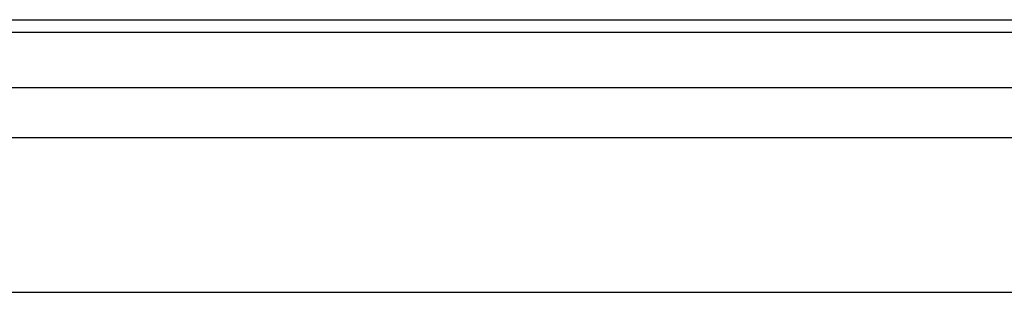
# Model space of a CAD drawing. Extents: x 0 to 286551, y -50 to 581131.
# Tile 27 of 207: x 100102 to 101284, y 560667 to 560995. Entities that reach past the tile are written whole.
import ezdxf

# ---------------------------------------------------------------- set-up
doc = ezdxf.new("R2010")
doc.units = 0
doc.header["$MEASUREMENT"] = 0
doc.layers.add('0.13', color=5, linetype='CONTINUOUS')

msp = doc.modelspace()

# ---------------------------------------------------------------- linework, layer by layer
at = {"layer": '0.13'}
for points in [[(99345.6, 560994.5), (102899.9, 560994.5)], [(99345.6, 560979.5), (102899.9, 560979.5)], [(99337.6, 560913), (102899.9, 560913)], [(99241.4, 560853), (102899.9, 560853)], [(99231.4, 560667.2), (102899.9, 560667.2)]]:
    msp.add_lwpolyline(points, dxfattribs=at)

doc.saveas('drawing.dxf')
